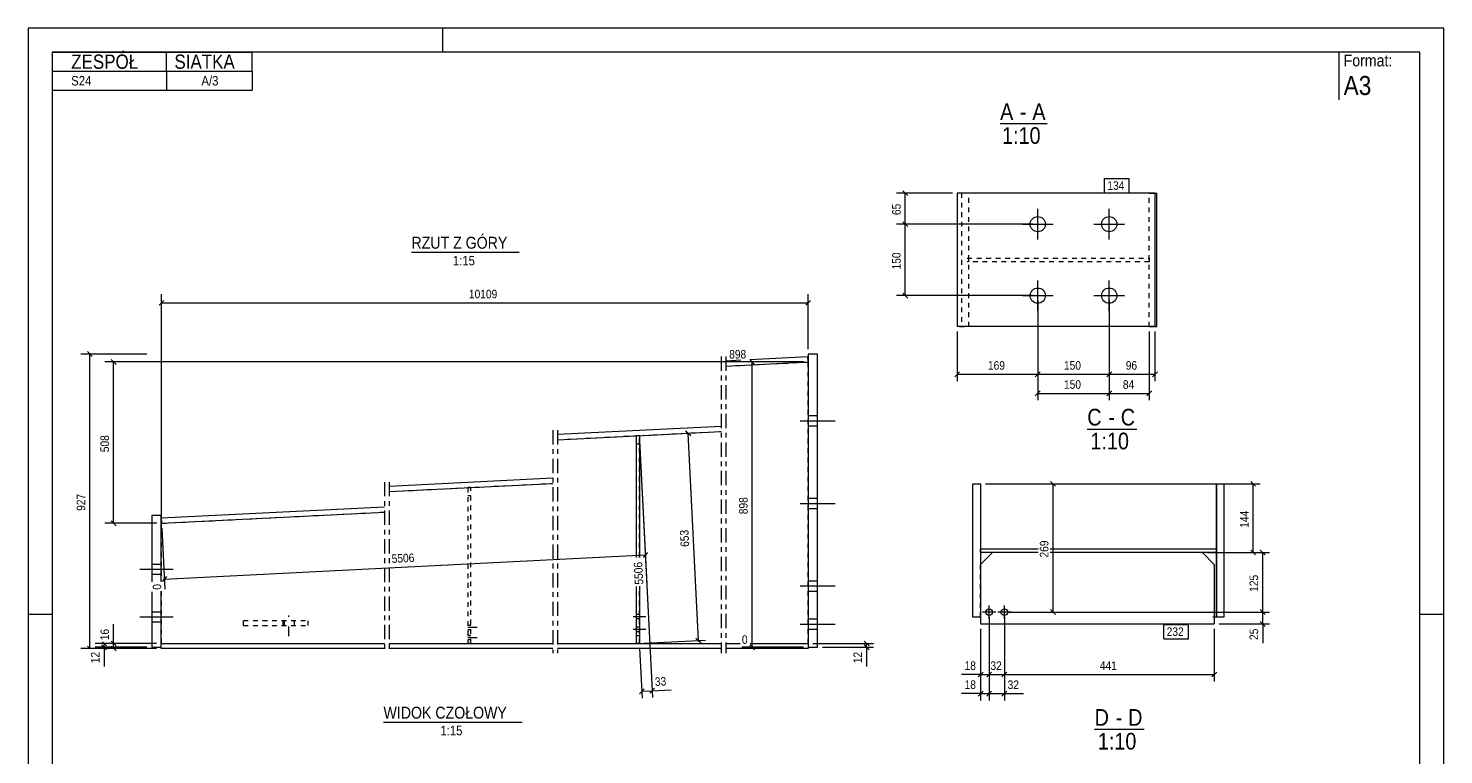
# Model space of a CAD drawing. Header units: millimetres. Extents: x 0 to 297, y 0 to 420.
# Tile 2 of 2: x 0 to 297, y 268 to 420. Entities that reach past the tile are written whole.
import ezdxf

# ---------------------------------------------------------------- set-up
doc = ezdxf.new("R2010")
doc.units = ezdxf.units.MM
for name, pattern in [('XKITLINE00', [0]), ('XKITLINE01', [4, 1, -1, 1, -1]), ('XKITLINE02', [4, 2, -2]), ('XKITLINE03', [6, 3, -1, 1, -1])]:
    doc.linetypes.add(name, pattern=pattern)
for name, color, linetype, lineweight in [('Arkusz rysunku', 3, 'Continuous', 0), ('Element', 2, 'Continuous', 0), ('Inny typ obiektu', 7, 'Continuous', 0), ('Wymiar', 4, 'Continuous', 0), ('Znak elementu', 2, 'Continuous', 0), ('Śruba', 3, 'Continuous', 0)]:
    doc.layers.add(name, color=color, linetype=linetype, lineweight=lineweight)
doc.styles.add('ARIAL', font='ARIAL.TTF')

msp = doc.modelspace()

# ---------------------------------------------------------------- linework, layer by layer
at = {"layer": 'Arkusz rysunku', "linetype": 'XKITLINE00', "lineweight": 0}
for p, q in [((297, 420), (0, 420)), ((0, 420), (0, 0)), ((87, 415), (87, 420)), ((297, 0), (297, 420)), ((292, 415), (5, 415)), ((5, 415), (5, 5)), ((292, 5), (292, 415)), ((5, 297), (0, 297)), ((297, 297), (292, 297))]:
    msp.add_line(p, q, dxfattribs=at)
at = {"layer": 'Element', "linetype": 'XKITLINE00', "lineweight": 0}
for p, q in [((236.42, 385.4), (194.92, 385.4)), ((194.92, 385.4), (194.92, 357.4)), ((236.42, 385.4), (236.82, 385.4)), ((236.42, 385.4), (236.42, 357.4)), ((236.82, 357.4), (236.82, 385.4)), ((236.42, 357.4), (194.92, 357.4)), ((236.42, 357.4), (236.82, 357.4)), ((163.58, 351.04), (151.44, 350.43)), ((163.63, 349.98), (163.58, 351.04)), ((163.63, 351.65), (163.63, 290.11)), ((165.63, 351.65), (163.63, 351.65)), ((165.63, 290.11), (165.63, 351.65)), ((149.53, 350.34), (146.39, 350.18)), ((146.39, 349.11), (163.63, 349.98)), ((145.39, 336.47), (111.05, 334.75)), ((111.05, 333.68), (145.39, 335.4)), ((127.55, 334.51), (127.55, 308.94)), ((128.22, 334.51), (127.55, 334.51)), ((128.22, 334.51), (128.22, 308.97)), ((110.05, 325.58), (75.72, 323.85)), ((75.72, 322.79), (110.05, 324.51)), ((198.22, 324.4), (199.82, 324.4)), ((198.22, 296.4), (198.22, 324.4)), ((198.22, 324.4), (199.82, 324.4)), ((198.22, 296.4), (198.22, 324.4)), ((199.82, 324.4), (199.82, 296.4)), ((199.82, 324.4), (199.82, 296.4)), ((248.54, 324.4), (250.9, 324.4)), ((249.3, 324.4), (249.3, 296.4)), ((249.3, 324.4), (250.9, 324.4)), ((249.3, 296.4), (249.3, 324.4)), ((250.9, 324.4), (250.9, 296.4)), ((250.9, 324.4), (250.9, 296.4)), ((74.72, 319.55), (27.9, 317.2)), ((27.95, 316.13), (74.72, 318.48)), ((27.9, 317.78), (25.9, 317.78)), ((25.9, 317.78), (25.9, 303.84)), ((27.9, 303.94), (27.9, 317.78)), ((27.9, 317.2), (27.95, 316.13)), ((27.95, 316.13), (27.9, 316.13)), ((199.82, 310.8), (211.9, 310.8)), ((199.82, 310), (199.82, 310.8)), ((199.82, 310.8), (211.9, 310.8)), ((199.82, 310), (199.82, 310.8)), ((202.32, 310), (199.82, 307.5)), ((211.9, 310), (199.82, 310)), ((211.9, 310), (199.82, 310)), ((214.42, 310.8), (249.3, 310.8)), ((214.42, 310.8), (249.3, 310.8)), ((249.3, 310), (214.42, 310)), ((249.3, 310), (214.42, 310)), ((246.37, 310), (248.87, 307.5)), ((249.3, 310.8), (249.3, 310)), ((249.3, 310.8), (249.3, 310)), ((248.87, 307.5), (248.87, 295)), ((25.9, 301.78), (25.9, 290.11)), ((27.9, 290.11), (27.9, 301.88)), ((127.55, 302.87), (127.55, 290.91)), ((128.22, 302.91), (128.22, 290.91)), ((199.82, 296.4), (198.22, 296.4)), ((199.82, 296.4), (198.22, 296.4)), ((199.82, 296.4), (199.82, 295)), ((199.82, 295), (248.87, 295)), ((250.9, 296.4), (248.87, 296.4)), ((250.9, 296.4), (249.3, 296.4)), ((25.9, 290.11), (27.9, 290.11)), ((27.9, 289.85), (27.9, 290.91)), ((27.9, 290.91), (74.72, 290.91)), ((74.72, 289.85), (27.9, 289.85)), ((75.72, 290.91), (110.05, 290.91)), ((110.05, 289.85), (75.72, 289.85)), ((111.05, 290.91), (145.39, 290.91)), ((145.39, 289.85), (111.05, 289.85)), ((128.22, 290.91), (127.55, 290.91)), ((146.39, 290.91), (149.38, 290.91)), ((163.63, 289.85), (146.39, 289.85)), ((151.44, 290.91), (163.63, 290.91)), ((163.63, 290.91), (163.63, 289.85)), ((163.63, 290.11), (165.63, 290.11))]:
    msp.add_line(p, q, dxfattribs=at)
at = {"layer": 'Element', "linetype": 'XKITLINE01', "lineweight": 0}
for p, q in [((197.39, 385.4), (195.41, 385.4)), ((195.79, 385.4), (195.79, 357.4)), ((197.39, 357.4), (197.39, 385.4)), ((235.22, 385.4), (236.42, 385.4)), ((235.22, 357.4), (235.22, 385.4)), ((197.01, 371.8), (235.22, 371.8)), ((197.39, 371), (197.39, 371.8)), ((235.22, 371.8), (235.22, 371)), ((235.22, 371), (197.01, 371)), ((195.41, 357.4), (197.39, 357.4)), ((235.22, 357.4), (236.42, 357.4)), ((146.39, 349.11), (163.63, 349.98)), ((163.63, 290.91), (163.63, 349.98)), ((111.05, 333.68), (145.39, 335.4)), ((128.22, 334.51), (127.55, 334.51)), ((127.55, 334.51), (127.55, 308.94)), ((127.55, 332.84), (128.22, 332.84)), ((127.55, 332.84), (128.22, 332.84)), ((128.22, 308.97), (128.22, 334.51)), ((75.72, 322.79), (110.05, 324.51)), ((92.89, 323.61), (92.22, 323.61)), ((92.22, 323.61), (92.22, 290.91)), ((92.89, 323.61), (92.22, 323.61)), ((92.22, 321.95), (92.89, 321.95)), ((92.89, 290.91), (92.89, 323.61)), ((27.9, 316.13), (74.72, 318.48)), ((27.9, 316.13), (27.9, 303.94)), ((211.9, 310), (202.32, 310)), ((246.37, 310), (214.42, 310)), ((199.82, 296.4), (199.82, 307.5)), ((27.9, 301.88), (27.9, 290.91)), ((127.55, 302.87), (127.55, 290.91)), ((128.22, 290.91), (128.22, 302.91)), ((45.16, 294.65), (45.16, 295.71)), ((45.16, 295.71), (58.72, 295.71)), ((45.16, 294.65), (58.72, 294.65)), ((53.67, 295.71), (53.67, 294.65)), ((58.72, 294.65), (58.72, 295.71)), ((248.87, 296.4), (248.54, 296.4)), ((92.22, 292.58), (92.89, 292.58)), ((127.55, 292.58), (128.22, 292.58)), ((127.55, 292.58), (128.22, 292.58)), ((27.9, 290.91), (74.72, 290.91)), ((75.72, 290.91), (110.05, 290.91)), ((92.89, 290.91), (92.22, 290.91)), ((111.05, 290.91), (145.39, 290.91)), ((127.55, 290.91), (128.22, 290.91)), ((146.39, 290.91), (149.38, 290.91)), ((151.44, 290.91), (163.63, 290.91))]:
    msp.add_line(p, q, dxfattribs=at)
at = {"layer": 'Element', "linetype": 'XKITLINE03', "lineweight": 0}
for p, q in [((145.39, 351.11), (145.39, 288.91)), ((146.39, 351.11), (146.39, 288.91)), ((110.05, 335.68), (110.05, 288.91)), ((111.05, 335.68), (111.05, 288.91)), ((74.72, 324.79), (74.72, 288.91)), ((75.72, 324.79), (75.72, 288.91))]:
    msp.add_line(p, q, dxfattribs=at)
at = {"layer": 'Inny typ obiektu', "linetype": 'XKITLINE00', "lineweight": 0}
for p, q in [((5, 415), (47, 415)), ((5, 415), (5, 411)), ((29, 411), (29, 415)), ((47, 411), (47, 415)), ((275, 415), (275, 405)), ((5, 411), (47, 411)), ((5, 411), (5, 407)), ((29, 411), (29, 407)), ((47, 411), (47, 407)), ((5, 407), (47, 407)), ((203.92, 400), (213.8, 400)), ((80.4, 373), (103, 373)), ((222.21, 335.9), (232.61, 335.9)), ((74.53, 274.39), (103.61, 274.39)), ((223.76, 272.9), (234.16, 272.9))]:
    msp.add_line(p, q, dxfattribs=at)
at = {"layer": 'Wymiar', "linetype": 'XKITLINE00', "lineweight": 0}
for p, q in [((193.92, 385.4), (182.16, 385.4)), ((183.51, 385.91), (184.53, 384.89)), ((184.02, 378.9), (184.02, 385.4)), ((210.82, 378.9), (182.16, 378.9)), ((210.82, 378.9), (182.16, 378.9)), ((183.51, 379.41), (184.53, 378.39)), ((183.51, 379.41), (184.53, 378.39)), ((184.02, 363.9), (184.02, 378.9)), ((28.46, 362.89), (27.44, 361.87)), ((27.95, 317.13), (27.95, 364.24)), ((27.95, 362.38), (163.63, 362.38)), ((164.14, 362.89), (163.12, 361.87)), ((163.63, 352.65), (163.63, 364.24)), ((210.82, 363.9), (182.16, 363.9)), ((183.51, 364.41), (184.53, 363.39)), ((211.82, 362.9), (211.82, 341.96)), ((211.82, 362.9), (211.82, 345.96)), ((211.82, 362.9), (211.82, 345.96)), ((226.82, 362.9), (226.82, 341.96)), ((226.82, 362.9), (226.82, 341.96)), ((226.82, 362.9), (226.82, 345.96)), ((226.82, 362.9), (226.82, 345.96)), ((194.92, 356.4), (194.92, 345.96)), ((235.22, 356.4), (235.22, 341.96)), ((236.42, 356.4), (236.42, 345.96)), ((24.9, 351.65), (11.04, 351.65)), ((12.39, 352.15), (13.41, 351.14)), ((12.9, 289.85), (12.9, 351.65)), ((17.39, 350.49), (18.41, 349.47)), ((151.39, 350.49), (152.41, 349.47)), ((162.63, 349.98), (16.04, 349.98)), ((17.9, 316.13), (17.9, 349.98)), ((162.63, 349.98), (147.07, 349.98)), ((151.9, 290.11), (151.9, 349.98)), ((195.43, 347.91), (194.41, 346.89)), ((212.33, 347.91), (211.31, 346.89)), ((212.33, 347.91), (211.31, 346.89)), ((227.33, 347.91), (226.31, 346.89)), ((227.33, 347.91), (226.31, 346.89)), ((236.93, 347.91), (235.91, 346.89)), ((194.92, 347.4), (211.82, 347.4)), ((211.82, 347.4), (226.82, 347.4)), ((226.82, 347.4), (236.42, 347.4)), ((212.33, 343.91), (211.31, 342.89)), ((211.82, 343.4), (226.82, 343.4)), ((227.33, 343.91), (226.31, 342.89)), ((227.33, 343.91), (226.31, 342.89)), ((226.82, 343.4), (235.22, 343.4)), ((235.73, 343.91), (234.71, 342.89)), ((128.27, 333.51), (129.78, 303.35)), ((128.27, 333.51), (130.98, 279.56)), ((129.22, 334.56), (139.89, 335.1)), ((137.92, 335.51), (138.99, 334.54)), ((140.64, 291.54), (138.45, 335.02)), ((200.82, 324.4), (258.46, 324.4)), ((200.82, 324.4), (216.46, 324.4)), ((214.51, 324.91), (215.53, 323.89)), ((215.02, 297.5), (215.02, 324.4)), ((256.51, 324.91), (257.53, 323.89)), ((257.02, 310), (257.02, 324.4)), ((26.95, 316.13), (16.04, 316.13)), ((17.39, 316.64), (18.41, 315.62)), ((28, 315.14), (28.65, 302.28)), ((28.54, 304.43), (129.48, 309.5)), ((129.96, 310.03), (128.99, 308.96)), ((247.37, 310), (258.46, 310)), ((247.37, 310), (260.46, 310)), ((256.51, 310.51), (257.53, 309.49)), ((258.51, 310.51), (259.53, 309.49)), ((259.02, 297.5), (259.02, 310)), ((29.02, 304.96), (28.06, 303.9)), ((205.82, 297.5), (260.46, 297.5)), ((205.82, 297.5), (260.46, 297.5)), ((205.82, 297.5), (216.46, 297.5)), ((214.51, 298.01), (215.53, 296.99)), ((258.51, 298.01), (259.53, 296.99)), ((258.51, 298.01), (259.53, 296.99)), ((259.02, 295), (259.02, 297.5)), ((17.9, 290.91), (17.9, 294.93)), ((17.9, 290.91), (17.9, 294.93)), ((201.62, 296.5), (201.62, 287.52)), ((201.62, 296.5), (201.62, 287.52)), ((201.62, 296.5), (201.62, 287.52)), ((201.62, 296.5), (201.62, 282.96)), ((204.82, 296.5), (204.82, 287.52)), ((204.82, 296.5), (204.82, 282.96)), ((204.82, 296.5), (204.82, 287.52)), ((249.87, 295), (260.46, 295)), ((258.51, 295.51), (259.53, 294.49)), ((259.02, 295), (259.02, 290.98)), ((259.02, 295), (259.02, 290.98)), ((15.59, 291.23), (16.41, 290.4)), ((17.39, 291.42), (18.41, 290.4)), ((129.22, 290.96), (142.08, 291.61)), ((140.1, 292.02), (141.17, 291.05)), ((175.39, 291.42), (176.41, 290.4)), ((199.82, 294), (199.82, 278.96)), ((199.82, 294), (199.82, 282.96)), ((248.87, 294), (248.87, 282.96)), ((24.9, 289.85), (11.04, 289.85)), ((12.39, 290.36), (12.95, 289.8)), ((26.9, 290.91), (14.04, 290.91)), ((24.9, 290.11), (14.04, 290.11)), ((15.39, 290.62), (16.41, 289.6)), ((15.9, 290.11), (15.9, 290.91)), ((15.9, 290.11), (15.9, 286.09)), ((15.9, 290.11), (15.9, 286.09)), ((26.9, 290.91), (16.04, 290.91)), ((26.9, 289.85), (16.04, 289.85)), ((17.39, 290.36), (18.41, 289.34)), ((17.9, 289.85), (17.9, 290.91)), ((128.27, 289.91), (128.8, 279.45)), ((162.63, 290.11), (149.74, 290.11)), ((151.39, 290.62), (152.41, 289.6)), ((164.63, 290.91), (177.34, 290.91)), ((166.63, 290.11), (177.34, 290.11)), ((175.39, 290.62), (176.41, 289.6)), ((175.9, 290.11), (175.9, 290.91)), ((175.9, 290.11), (175.9, 286.09)), ((175.9, 290.11), (175.9, 286.09)), ((199.82, 284.4), (195.8, 284.4)), ((199.82, 284.4), (195.8, 284.4)), ((200.33, 284.91), (199.31, 283.89)), ((199.82, 284.4), (201.62, 284.4)), ((202.13, 284.91), (201.11, 283.89)), ((202.13, 284.91), (201.11, 283.89)), ((201.62, 285), (201.62, 278.96)), ((201.62, 285), (201.62, 278.96)), ((201.62, 285), (201.62, 282.96)), ((201.62, 284.4), (204.82, 284.4)), ((205.33, 284.91), (204.31, 283.89)), ((205.33, 284.91), (204.31, 283.89)), ((204.82, 285), (204.82, 278.96)), ((204.82, 285), (204.82, 282.96)), ((204.82, 284.4), (248.87, 284.4)), ((249.38, 284.91), (248.36, 283.89)), ((129.21, 281.42), (128.24, 280.36)), ((128.72, 280.89), (130.91, 281)), ((131.39, 281.53), (130.42, 280.47)), ((130.91, 281), (134.92, 281.2)), ((130.91, 281), (134.92, 281.2)), ((199.82, 280.4), (195.8, 280.4)), ((199.82, 280.4), (195.8, 280.4)), ((200.33, 280.91), (199.31, 279.89)), ((199.82, 280.4), (201.62, 280.4)), ((202.13, 280.91), (201.11, 279.89)), ((202.13, 280.91), (201.11, 279.89)), ((201.62, 280.4), (204.82, 280.4)), ((205.33, 280.91), (204.31, 279.89)), ((204.82, 280.4), (208.84, 280.4)), ((204.82, 280.4), (208.84, 280.4))]:
    msp.add_line(p, q, dxfattribs=at)
at = {"layer": 'Znak elementu', "linetype": 'XKITLINE00', "lineweight": 0}
for p, q in [((225.82, 388.5), (231.02, 388.5)), ((225.82, 385.5), (225.82, 388.5)), ((231.02, 385.5), (231.02, 388.5)), ((225.82, 385.5), (231.02, 385.5)), ((238.27, 294.9), (243.47, 294.9)), ((238.27, 291.9), (238.27, 294.9)), ((243.47, 291.9), (243.47, 294.9)), ((238.27, 291.9), (243.47, 291.9))]:
    msp.add_line(p, q, dxfattribs=at)
at = {"layer": 'Śruba', "linetype": 'XKITLINE00', "lineweight": 0}
for p, q in [((211.82, 375.7), (211.82, 382.1)), ((226.82, 375.7), (226.82, 382.1)), ((208.62, 378.9), (215.02, 378.9)), ((223.62, 378.9), (230.02, 378.9)), ((211.82, 360.7), (211.82, 367.1)), ((226.82, 360.7), (226.82, 367.1)), ((208.62, 363.9), (215.02, 363.9)), ((223.62, 363.9), (230.02, 363.9)), ((165.63, 338.65), (163.63, 338.65)), ((165.63, 338.65), (163.63, 338.65)), ((169.3, 337.58), (161.97, 337.58)), ((169.3, 337.58), (161.97, 337.58)), ((165.63, 336.51), (163.63, 336.51)), ((165.63, 336.51), (163.63, 336.51)), ((165.63, 321.31), (163.63, 321.31)), ((165.63, 321.31), (163.63, 321.31)), ((169.3, 320.25), (161.97, 320.25)), ((169.3, 320.25), (161.97, 320.25)), ((165.63, 319.18), (163.63, 319.18)), ((165.63, 319.18), (163.63, 319.18)), ((23.43, 306.51), (30.37, 306.51)), ((23.43, 306.51), (30.37, 306.51)), ((25.9, 307.58), (27.9, 307.58)), ((25.9, 307.58), (27.9, 307.58)), ((25.9, 305.45), (27.9, 305.45)), ((25.9, 305.45), (27.9, 305.45)), ((165.63, 303.98), (163.63, 303.98)), ((165.63, 303.98), (163.63, 303.98)), ((169.3, 302.91), (161.97, 302.91)), ((169.3, 302.91), (161.97, 302.91)), ((165.63, 301.85), (163.63, 301.85)), ((165.63, 301.85), (163.63, 301.85)), ((25.9, 297.58), (27.9, 297.58)), ((25.9, 297.58), (27.9, 297.58)), ((203.02, 297.5), (200.22, 297.5)), ((201.62, 296.1), (201.62, 298.9)), ((206.22, 297.5), (203.42, 297.5)), ((204.82, 296.1), (204.82, 298.9)), ((23.43, 296.51), (30.37, 296.51)), ((23.43, 296.51), (30.37, 296.51)), ((25.9, 295.45), (27.9, 295.45)), ((25.9, 295.45), (27.9, 295.45)), ((129.55, 296.51), (126.89, 296.51)), ((128.22, 296.98), (127.55, 296.98)), ((128.22, 296.05), (127.55, 296.05)), ((128.22, 294.31), (127.55, 294.31)), ((169.3, 294.91), (161.97, 294.91)), ((169.3, 294.91), (161.97, 294.91)), ((165.63, 295.98), (163.63, 295.98)), ((165.63, 295.98), (163.63, 295.98)), ((129.55, 293.85), (126.89, 293.85)), ((128.22, 293.38), (127.55, 293.38)), ((165.63, 293.85), (163.63, 293.85)), ((165.63, 293.85), (163.63, 293.85))]:
    msp.add_line(p, q, dxfattribs=at)
at = {"layer": 'Śruba', "linetype": 'XKITLINE02', "lineweight": 0}
for p, q in [((53.45, 294.65), (53.45, 295.71)), ((54.67, 292.48), (54.67, 296.81)), ((55.89, 294.65), (55.89, 295.71)), ((94.22, 294.25), (91.55, 294.25)), ((92.89, 294.71), (92.22, 294.71)), ((129.55, 296.51), (126.89, 296.51)), ((128.22, 296.98), (127.55, 296.98)), ((128.22, 296.05), (127.55, 296.05)), ((128.22, 294.31), (127.55, 294.31)), ((94.22, 292.11), (91.55, 292.11)), ((92.89, 293.78), (92.22, 293.78)), ((92.89, 292.58), (92.22, 292.58)), ((92.89, 291.65), (92.22, 291.65)), ((129.55, 293.85), (126.89, 293.85)), ((128.22, 293.38), (127.55, 293.38))]:
    msp.add_line(p, q, dxfattribs=at)
at = {"layer": 'Śruba', "linetype": 'XKITLINE00', "lineweight": 0}
for centre, radius in [((211.82, 378.9), 1.6), ((226.82, 378.9), 1.6), ((211.82, 363.9), 1.6), ((226.82, 363.9), 1.6), ((201.62, 297.5), 0.7), ((204.82, 297.5), 0.7)]:
    msp.add_circle(centre, radius, dxfattribs=at)

# ---------------------------------------------------------------- texts
at = {"layer": 'Inny typ obiektu', "style": 'ARIAL', "width": 0.85}
for s, height, p in [('ZESPÓŁ', 3, (9, 411.5)), ('SIATKA', 3, (30.66, 411.5)), ('Format:', 2.5, (276, 412)), ('S24', 2, (9, 408)), ('A/3', 2, (36.33, 408)), ('A3', 4, (276, 406)), ('A', 3.5, (203.92, 400.75)), ('A', 3.5, (210.69, 400.75)), ('-', 3.5, (208.08, 400.75)), ('1:10', 3.5, (204.32, 395.75)), ('RZUT Z GÓRY', 2.5, (80.4, 373.75)), ('1:15', 2, (89.1, 370.25)), ('C', 3.5, (222.21, 336.65)), ('C', 3.5, (229.24, 336.65)), ('-', 3.5, (226.63, 336.65)), ('1:10', 3.5, (222.87, 331.65)), ('WIDOK CZOŁOWY', 2.5, (74.53, 275.14)), ('D', 3.5, (223.76, 273.65)), ('D', 3.5, (230.79, 273.65)), ('1:15', 2, (86.47, 271.64)), ('-', 3.5, (228.18, 273.65)), ('1:10', 3.5, (224.42, 268.65))]:
    msp.add_text(s, height=height, dxfattribs=at).set_placement(p)
at = {"layer": 'Wymiar', "style": 'ARIAL', "width": 0.85}
for s, rotation, p in [('65', 90.0002, (183.06, 380.81)), ('150', 90.0002, (183.06, 369.4)), ('508', 90.0002, (16.94, 331.05)), ('927', 90.0002, (11.94, 318.74)), ('898', 90.0002, (150.94, 318.04)), ('144', 90.0002, (256.06, 315.2)), ('653', 92.8765, (138.69, 311.23)), ('269', 90.0002, (214.06, 308.95)), ('5506', 2.8762, (76.29, 307.79)), ('5506', 92.8765, (129.07, 303.31)), ('0', 92.8765, (27.93, 302.24)), ('125', 90.0002, (258.06, 301.75)), ('16', 90.0002, (16.94, 291.59)), ('25', 90.0002, (258.06, 291.65)), ('12', 90.0002, (14.94, 286.77)), ('12', 90.0002, (174.94, 286.77)), ('33', 2.8762, (131.53, 281.99))]:
    msp.add_text(s, height=1.8, rotation=rotation, dxfattribs=at).set_placement(p)
for s, p in [('10109', (92.46, 363.34)), ('898', (147.07, 350.7)), ('169', (201.37, 348.36)), ('150', (217.32, 348.36)), ('96', (230.29, 348.36)), ('150', (217.32, 344.36)), ('84', (229.68, 344.36)), ('0', (149.74, 290.83)), ('18', (196.47, 285.36)), ('32', (201.89, 285.36)), ('441', (224.84, 285.36)), ('18', (196.47, 281.36)), ('32', (205.5, 281.36))]:
    msp.add_text(s, height=1.8, dxfattribs=at).set_placement(p)
at = {"layer": 'Znak elementu', "style": 'ARIAL', "width": 0.85}
for s, p in [('134', (226.42, 386.1)), ('232', (238.87, 292.5))]:
    msp.add_text(s, height=1.8, dxfattribs=at).set_placement(p)

doc.saveas('drawing.dxf')
